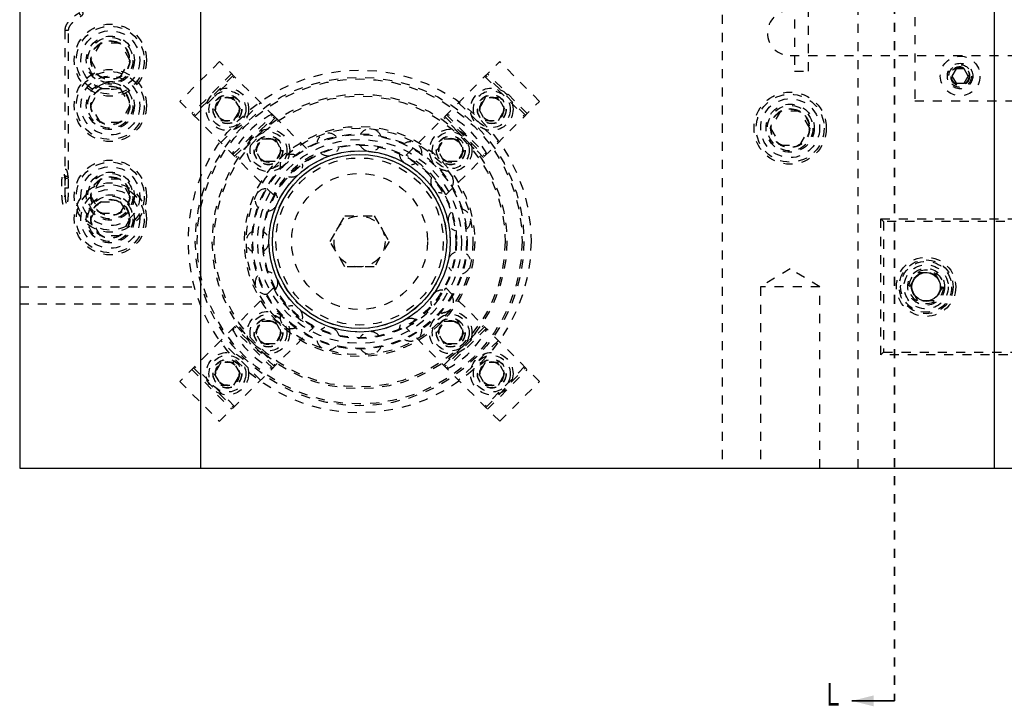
# Model space of a CAD drawing. Header units: inches. Extents: x 1772 to 2706, y -534 to -52.
# Tile 125 of 256: x 1873.63 to 1884.49, y -449.98 to -442.4. Entities that reach past the tile are written whole.
import ezdxf

# ---------------------------------------------------------------- set-up
doc = ezdxf.new("R2010")
doc.units = ezdxf.units.IN
doc.header["$LTSCALE"] = 0.5
doc.header["$MEASUREMENT"] = 0
doc.linetypes.add('HIDDEN', pattern=[0.225, 0.15, -0.075])
doc.linetypes.add('PHANTOM', pattern=[0.25, 0.125, -0.025, 0.025, -0.025, 0.025, -0.025])
doc.layers.add('SID-M-H', color=4, linetype='HIDDEN')
doc.layers.add('SID-M-S', color=105, linetype='Continuous')
doc.styles.add('SLDTEXTSTYLE0', font='TXT', dxfattribs={"width": 0.595745})

msp = doc.modelspace()

# ---------------------------------------------------------------- linework, layer by layer
at = {"color": 7, "linetype": 'PHANTOM', "lineweight": 35}
msp.add_line((1883.27841, -426.04018), (1883.27841, -449.91886), dxfattribs=at)
at = {"color": 7, "linetype": 'Continuous', "lineweight": 35}
msp.add_line((1883.27841, -449.91886), (1882.80841, -449.91886), dxfattribs=at)
msp.add_solid([(1882.80841, -449.91886), (1883.04841, -449.97886), (1883.04841, -449.85886)], dxfattribs=at)
at = {"layer": 'SID-M-H'}
for p, q in [((1881.37841, -428.35102), (1881.37841, -447.35102)), ((1882.87841, -447.35102), (1882.87841, -428.35102)), ((1882.17467, -442.20319), (1882.17467, -442.9721)), ((1882.33215, -442.9721), (1882.33215, -442.20319)), ((1883.50341, -442.17602), (1883.50341, -443.30102)), ((1874.12702, -442.51894), (1874.12702, -444.25844)), ((1874.12713, -442.51894), (1874.1679, -442.51894)), ((1874.16802, -444.25844), (1874.16802, -442.51894)), ((1874.52015, -442.66352), (1874.4119, -442.85102)), ((1874.73666, -442.66352), (1874.52015, -442.66352)), ((1874.84491, -442.85102), (1874.73666, -442.66352)), ((1874.4119, -442.85102), (1874.52015, -443.03852)), ((1874.73666, -443.03852), (1874.84491, -442.85102)), ((1882.12841, -442.80102), (1902.67841, -442.80102)), ((1875.83302, -442.86723), (1875.39462, -443.30564)), ((1876.43804, -443.47225), (1875.83302, -442.86723)), ((1877.89118, -443.89984), (1878.92379, -442.86723)), ((1879.36219, -443.30564), (1878.92379, -442.86723)), ((1882.17467, -442.9721), (1882.33215, -442.9721)), ((1883.95837, -442.94802), (1883.91334, -443.02602)), ((1884.04844, -442.94802), (1883.95837, -442.94802)), ((1884.09347, -443.02602), (1884.04844, -442.94802)), ((1874.52015, -443.03852), (1874.73666, -443.03852)), ((1875.96667, -443.00088), (1875.52826, -443.43928)), ((1875.98505, -443.01926), (1875.54665, -443.45767)), ((1875.55902, -443.47004), (1875.99743, -443.03164)), ((1878.75939, -443.03164), (1879.19779, -443.47004)), ((1879.21017, -443.45767), (1878.77176, -443.01926)), ((1879.22855, -443.43928), (1878.79015, -443.00088)), ((1883.91334, -443.02602), (1883.95837, -443.10402)), ((1884.04844, -443.10402), (1884.09347, -443.02602)), ((1874.4119, -443.35102), (1874.52015, -443.16352)), ((1874.52015, -443.16352), (1874.73666, -443.16352)), ((1874.73666, -443.16352), (1874.84491, -443.35102)), ((1883.95837, -443.10402), (1884.04844, -443.10402)), ((1875.84783, -443.26761), (1875.77566, -443.39261)), ((1875.99217, -443.26761), (1875.84783, -443.26761)), ((1876.06434, -443.39261), (1875.99217, -443.26761)), ((1878.76465, -443.26761), (1878.69248, -443.39261)), ((1878.90898, -443.26761), (1878.76465, -443.26761)), ((1878.98115, -443.39261), (1878.90898, -443.26761)), ((1874.52015, -443.53852), (1874.4119, -443.35102)), ((1874.84491, -443.35102), (1874.73666, -443.53852)), ((1875.39462, -443.30564), (1875.84761, -443.75863)), ((1875.77566, -443.39261), (1875.84783, -443.51761)), ((1875.84761, -443.75863), (1876.28601, -443.32022)), ((1875.99217, -443.51761), (1876.06434, -443.39261)), ((1878.32959, -444.33825), (1879.36219, -443.30564)), ((1878.4708, -443.32022), (1878.90921, -443.75863)), ((1878.69248, -443.39261), (1878.76465, -443.51761)), ((1878.90898, -443.51761), (1878.98115, -443.39261)), ((1883.50341, -443.30102), (1886.72841, -443.30102)), ((1875.98125, -443.89227), (1876.41965, -443.45386)), ((1875.99963, -443.91065), (1876.43804, -443.47225)), ((1876.45041, -443.48462), (1876.01201, -443.92303)), ((1876.43804, -443.47225), (1876.86563, -443.89984)), ((1878.74481, -443.92303), (1878.3064, -443.48462)), ((1878.31877, -443.47225), (1878.75718, -443.91065)), ((1878.33716, -443.45386), (1878.77556, -443.89227)), ((1882.02015, -443.41352), (1881.9119, -443.60102)), ((1882.23666, -443.41352), (1882.02015, -443.41352)), ((1882.34491, -443.60102), (1882.23666, -443.41352)), ((1874.73666, -443.53852), (1874.52015, -443.53852)), ((1875.84783, -443.51761), (1875.99217, -443.51761)), ((1878.76465, -443.51761), (1878.90898, -443.51761)), ((1881.9119, -443.60102), (1882.02015, -443.78852)), ((1882.23666, -443.78852), (1882.34491, -443.60102)), ((1876.22865, -443.8456), (1876.30082, -443.7206)), ((1876.30082, -443.7206), (1876.44515, -443.7206)), ((1876.44515, -443.7206), (1876.51732, -443.8456)), ((1878.23949, -443.8456), (1878.31166, -443.7206)), ((1878.31166, -443.7206), (1878.456, -443.7206)), ((1878.456, -443.7206), (1878.52817, -443.8456)), ((1876.42723, -444.33825), (1875.84761, -443.75863)), ((1882.02015, -443.78852), (1882.23666, -443.78852)), ((1876.30082, -443.9706), (1876.22865, -443.8456)), ((1876.51732, -443.8456), (1876.44515, -443.9706)), ((1878.31166, -443.9706), (1878.23949, -443.8456)), ((1878.52817, -443.8456), (1878.456, -443.9706)), ((1876.44515, -443.9706), (1876.30082, -443.9706)), ((1878.456, -443.9706), (1878.31166, -443.9706)), ((1874.12284, -444.14318), (1874.12502, -444.13822)), ((1874.12375, -444.14813), (1874.12284, -444.14318)), ((1874.12763, -444.15233), (1874.12375, -444.14813)), ((1874.12502, -444.13822), (1874.12998, -444.13402)), ((1874.13388, -444.15514), (1874.12763, -444.15233)), ((1874.12998, -444.13402), (1874.13696, -444.13122)), ((1874.14156, -444.15613), (1874.13388, -444.15514)), ((1874.13696, -444.13122), (1874.14489, -444.13023)), ((1874.14949, -444.15514), (1874.14156, -444.15613)), ((1874.14489, -444.13023), (1874.15256, -444.13122)), ((1874.15646, -444.15233), (1874.14949, -444.15514)), ((1874.15256, -444.13122), (1874.15882, -444.13402)), ((1874.16142, -444.14813), (1874.15646, -444.15233)), ((1874.15882, -444.13402), (1874.16269, -444.13822)), ((1874.16361, -444.14318), (1874.16142, -444.14813)), ((1874.16269, -444.13822), (1874.16361, -444.14318)), ((1874.52015, -444.16352), (1874.4119, -444.35102)), ((1874.73666, -444.16352), (1874.52015, -444.16352)), ((1874.84491, -444.35102), (1874.73666, -444.16352)), ((1874.12713, -444.25844), (1874.1679, -444.25844)), ((1874.4119, -444.35102), (1874.52015, -444.53852)), ((1874.73666, -444.53852), (1874.84491, -444.35102)), ((1874.4119, -444.60102), (1874.52015, -444.41352)), ((1874.52015, -444.41352), (1874.73666, -444.41352)), ((1874.73666, -444.41352), (1874.84491, -444.60102)), ((1874.52015, -444.78852), (1874.4119, -444.60102)), ((1874.52015, -444.53852), (1874.73666, -444.53852)), ((1874.84491, -444.60102), (1874.73666, -444.78852)), ((1877.05365, -444.85102), (1877.21603, -444.56977)), ((1877.21603, -444.56977), (1877.54079, -444.56977)), ((1877.54079, -444.56977), (1877.70317, -444.85102)), ((1883.12841, -444.60102), (1883.15841, -444.63102)), ((1883.12841, -444.60102), (1887.12841, -444.60102)), ((1883.12841, -446.10102), (1883.12841, -444.60102)), ((1887.09841, -444.63102), (1883.15841, -444.63102)), ((1883.15841, -444.63102), (1883.15841, -446.07102)), ((1874.73666, -444.78852), (1874.52015, -444.78852)), ((1877.21603, -445.13227), (1877.05365, -444.85102)), ((1877.70317, -444.85102), (1877.54079, -445.13227)), ((1877.54079, -445.13227), (1877.21603, -445.13227)), ((1882.12841, -445.15388), (1881.80031, -445.35102)), ((1882.45651, -445.35102), (1882.12841, -445.15388)), ((1883.44827, -445.35102), (1883.53834, -445.19502)), ((1883.53834, -445.19502), (1883.71847, -445.19502)), ((1883.71847, -445.19502), (1883.80854, -445.35102)), ((1873.62841, -445.35102), (1875.62841, -445.35102)), ((1882.45651, -445.35102), (1881.80031, -445.35102)), ((1881.80031, -445.35102), (1881.80031, -447.35102)), ((1882.45651, -447.35102), (1882.45651, -445.35102)), ((1883.53834, -445.50702), (1883.44827, -445.35102)), ((1883.80854, -445.35102), (1883.71847, -445.50702)), ((1876.42723, -445.36379), (1875.84761, -445.94342)), ((1878.32959, -445.36379), (1878.75718, -445.79139)), ((1873.62841, -445.53902), (1875.62841, -445.53902)), ((1883.71847, -445.50702), (1883.53834, -445.50702)), ((1876.43804, -446.2298), (1875.99963, -445.79139)), ((1876.01201, -445.77901), (1876.45041, -446.21742)), ((1876.22865, -445.85644), (1876.30082, -445.73144)), ((1876.30082, -445.73144), (1876.44515, -445.73144)), ((1876.44515, -445.73144), (1876.51732, -445.85644)), ((1878.23949, -445.85644), (1878.31166, -445.73144)), ((1878.3064, -446.21742), (1878.74481, -445.77901)), ((1878.31166, -445.73144), (1878.456, -445.73144)), ((1878.75718, -445.79139), (1878.31877, -446.2298)), ((1878.456, -445.73144), (1878.52817, -445.85644)), ((1879.36219, -446.3964), (1878.75718, -445.79139)), ((1875.83302, -446.83481), (1876.86563, -445.8022)), ((1876.41965, -446.24818), (1875.98125, -445.80977)), ((1876.30082, -445.98144), (1876.22865, -445.85644)), ((1876.51732, -445.85644), (1876.44515, -445.98144)), ((1878.92379, -446.83481), (1877.89118, -445.8022)), ((1878.31166, -445.98144), (1878.23949, -445.85644)), ((1878.77556, -445.80977), (1878.33716, -446.24818)), ((1878.52817, -445.85644), (1878.456, -445.98144)), ((1875.84761, -445.94342), (1875.39462, -446.3964)), ((1876.28601, -446.38182), (1875.84761, -445.94342)), ((1876.44515, -445.98144), (1876.30082, -445.98144)), ((1878.456, -445.98144), (1878.31166, -445.98144)), ((1878.90921, -445.94342), (1878.4708, -446.38182)), ((1883.12841, -446.10102), (1883.15841, -446.07102)), ((1887.12841, -446.10102), (1883.12841, -446.10102)), ((1883.15841, -446.07102), (1887.09841, -446.07102)), ((1875.84783, -446.18443), (1875.77566, -446.30943)), ((1875.99217, -446.18443), (1875.84783, -446.18443)), ((1876.06434, -446.30943), (1875.99217, -446.18443)), ((1878.76465, -446.18443), (1878.69248, -446.30943)), ((1878.90898, -446.18443), (1878.76465, -446.18443)), ((1878.98115, -446.30943), (1878.90898, -446.18443)), ((1875.52826, -446.26276), (1875.96667, -446.70117)), ((1875.54665, -446.24438), (1875.98505, -446.68278)), ((1875.99743, -446.67041), (1875.55902, -446.232)), ((1875.77566, -446.30943), (1875.84783, -446.43443)), ((1875.99217, -446.43443), (1876.06434, -446.30943)), ((1878.69248, -446.30943), (1878.76465, -446.43443)), ((1879.19779, -446.232), (1878.75939, -446.67041)), ((1878.77176, -446.68278), (1879.21017, -446.24438)), ((1878.79015, -446.70117), (1879.22855, -446.26276)), ((1878.90898, -446.43443), (1878.98115, -446.30943)), ((1875.39462, -446.3964), (1875.83302, -446.83481)), ((1875.84783, -446.43443), (1875.99217, -446.43443)), ((1878.76465, -446.43443), (1878.90898, -446.43443)), ((1878.92379, -446.83481), (1879.36219, -446.3964))]:
    msp.add_line(p, q, dxfattribs=at)
for centre, radius in [((1874.62841, -442.85102), 0.3985), ((1874.62841, -442.85102), 0.375), ((1874.62841, -442.85102), 0.325), ((1874.62841, -442.85102), 0.2655), ((1874.62841, -442.85102), 0.25), ((1874.62841, -442.85102), 0.21542), ((1874.62841, -442.85102), 0.21515), ((1874.62841, -442.85102), 0.21463), ((1874.62841, -442.85102), 0.21095), ((1884.00341, -443.02602), 0.2185), ((1874.62841, -443.35102), 0.3985), ((1877.37841, -444.85102), 1.8915), ((1884.00341, -443.02602), 0.1405), ((1884.00341, -443.02602), 0.125), ((1884.00341, -443.02602), 0.10497), ((1884.00341, -443.02602), 0.1047), ((1884.00341, -443.02602), 0.10418), ((1884.00341, -443.02602), 0.1005), ((1884.00341, -443.02602), 0.0975), ((1874.62841, -443.35102), 0.375), ((1874.62841, -443.35102), 0.325), ((1877.37841, -444.85102), 1.8125), ((1877.37841, -444.85102), 1.7925), ((1874.62841, -443.35102), 0.2655), ((1874.62841, -443.35102), 0.25), ((1874.62841, -443.35102), 0.21542), ((1874.62841, -443.35102), 0.21515), ((1874.62841, -443.35102), 0.21463), ((1874.62841, -443.35102), 0.21095), ((1875.92, -443.39261), 0.23438), ((1875.92, -443.39261), 0.20312), ((1878.83681, -443.39261), 0.23438), ((1878.83681, -443.39261), 0.20312), ((1877.37841, -444.85102), 1.625), ((1875.92, -443.39261), 0.1595), ((1875.92, -443.39261), 0.15625), ((1877.37841, -444.85102), 1.605), ((1875.92, -443.39261), 0.13297), ((1875.92, -443.39261), 0.1327), ((1875.92, -443.39261), 0.13218), ((1875.92, -443.39261), 0.1285), ((1878.83681, -443.39261), 0.1595), ((1878.83681, -443.39261), 0.15625), ((1878.83681, -443.39261), 0.13297), ((1878.83681, -443.39261), 0.1327), ((1878.83681, -443.39261), 0.13218), ((1878.83681, -443.39261), 0.1285), ((1882.12841, -443.60102), 0.3985), ((1882.12841, -443.60102), 0.375), ((1882.12841, -443.60102), 0.325), ((1882.12841, -443.60102), 0.2655), ((1882.12841, -443.60102), 0.25), ((1882.12841, -443.60102), 0.21542), ((1882.12841, -443.60102), 0.21515), ((1882.12841, -443.60102), 0.21463), ((1882.12841, -443.60102), 0.21095), ((1877.37841, -444.85102), 1.27), ((1877.37841, -444.85102), 1.25), ((1876.37299, -443.8456), 0.23438), ((1878.38383, -443.8456), 0.23438), ((1876.37299, -443.8456), 0.20313), ((1877.37841, -444.85102), 1.1875), ((1877.37841, -444.85102), 1.17963), ((1876.37299, -443.8456), 0.1595), ((1876.37299, -443.8456), 0.15625), ((1876.37299, -443.8456), 0.13297), ((1876.37299, -443.8456), 0.1327), ((1876.37299, -443.8456), 0.13218), ((1876.37299, -443.8456), 0.1285), ((1877.37841, -444.85102), 1.125), ((1878.38383, -443.8456), 0.20313), ((1878.38383, -443.8456), 0.1595), ((1878.38383, -443.8456), 0.15625), ((1878.38383, -443.8456), 0.13297), ((1878.38383, -443.8456), 0.1327), ((1878.38383, -443.8456), 0.13218), ((1878.38383, -443.8456), 0.1285), ((1877.37841, -444.85102), 1.07037), ((1877.37841, -444.85102), 1.0625), ((1877.37841, -444.85102), 0.9994), ((1877.37841, -444.85102), 0.96165), ((1877.37841, -444.85102), 0.92288), ((1874.62841, -444.35102), 0.3985), ((1874.62841, -444.35102), 0.375), ((1874.62841, -444.35102), 0.325), ((1874.62841, -444.35102), 0.2655), ((1874.62841, -444.35102), 0.25), ((1874.62841, -444.35102), 0.21542), ((1874.62841, -444.35102), 0.21515), ((1874.62841, -444.35102), 0.21463), ((1874.62841, -444.35102), 0.21095), ((1877.37841, -444.85102), 0.75), ((1874.62841, -444.60102), 0.3985), ((1874.62841, -444.60102), 0.375), ((1874.62841, -444.60102), 0.325), ((1874.62841, -444.60102), 0.2655), ((1874.62841, -444.60102), 0.25), ((1874.62841, -444.60102), 0.21542), ((1874.62841, -444.60102), 0.21515), ((1874.62841, -444.60102), 0.21463), ((1874.62841, -444.60102), 0.21095), ((1877.37841, -444.85102), 0.28125), ((1883.62841, -445.35102), 0.3269), ((1883.62841, -445.35102), 0.2969), ((1883.62841, -445.35102), 0.28125), ((1883.62841, -445.35102), 0.24375), ((1883.62841, -445.35102), 0.203), ((1883.62841, -445.35102), 0.1875), ((1883.62841, -445.35102), 0.16072), ((1883.62841, -445.35102), 0.16045), ((1883.62841, -445.35102), 0.15993), ((1876.37299, -445.85644), 0.23438), ((1876.37299, -445.85644), 0.20313), ((1878.38383, -445.85644), 0.23438), ((1878.38383, -445.85644), 0.20313), ((1876.37299, -445.85644), 0.1595), ((1876.37299, -445.85644), 0.15625), ((1876.37299, -445.85644), 0.13297), ((1876.37299, -445.85644), 0.1327), ((1876.37299, -445.85644), 0.13218), ((1876.37299, -445.85644), 0.1285), ((1878.38383, -445.85644), 0.1595), ((1878.38383, -445.85644), 0.15625), ((1878.38383, -445.85644), 0.13297), ((1878.38383, -445.85644), 0.1327), ((1878.38383, -445.85644), 0.13218), ((1878.38383, -445.85644), 0.1285), ((1875.92, -446.30943), 0.23438), ((1875.92, -446.30943), 0.20312), ((1878.83681, -446.30943), 0.23438), ((1878.83681, -446.30943), 0.20312), ((1875.92, -446.30943), 0.1595), ((1875.92, -446.30943), 0.15625), ((1875.92, -446.30943), 0.13297), ((1875.92, -446.30943), 0.1327), ((1875.92, -446.30943), 0.13218), ((1875.92, -446.30943), 0.1285), ((1878.83681, -446.30943), 0.1595), ((1878.83681, -446.30943), 0.15625), ((1878.83681, -446.30943), 0.13297), ((1878.83681, -446.30943), 0.1327), ((1878.83681, -446.30943), 0.13218), ((1878.83681, -446.30943), 0.1285)]:
    msp.add_circle(centre, radius, dxfattribs=at)
for centre, radius, start, end in [((1882.12841, -442.55102), 0.25, 90, 270), ((1876.88874, -444.36135), 1.031, 117.501613, 152.498387), ((1877.86808, -444.36135), 1.031, 27.501613, 62.498387), ((1877.496, -443.73218), 0.125, 21.558851, 146.690525), ((1877.03076, -443.78108), 0.125, 45.544053, 170.694737), ((1877.03076, -443.78108), 0.125, 230.984489, 345.171317), ((1877.496, -443.73218), 0.125, 207.00596, 321.170025), ((1877.94091, -443.87674), 0.125, 357.570897, 122.687837), ((1877.34172, -444.81434), 1.031, 117.501613, 152.498387), ((1876.62563, -444.01498), 0.125, 69.526167, 194.700135), ((1877.94091, -443.87674), 0.125, 183.024101, 297.170839), ((1877.41509, -444.81434), 1.031, 27.501613, 62.498387), ((1876.62563, -444.01498), 0.125, 255.157204, 9.17438), ((1878.28855, -444.18976), 0.125, 159.039248, 270), ((1878.28855, -444.18976), 0.125, 333.580532, 98.687012), ((1876.35067, -444.39344), 0.125, 93.706535, 218.706378), ((1876.35067, -444.39344), 0.125, 279.100808, 33.178877), ((1878.47882, -444.61712), 0.125, 135.05174, 249.227922), ((1878.47882, -444.61712), 0.125, 309.588093, 74.688682), ((1876.25341, -444.85102), 0.125, 117.685543, 242.713125), ((1876.25341, -444.85102), 0.125, 303.096885, 57.184472), ((1878.47882, -445.08492), 0.125, 111.061914, 225.225806), ((1878.47882, -445.08492), 0.125, 285.593922, 50.68904), ((1876.35067, -445.3086), 0.125, 141.667962, 270), ((1876.35067, -445.3086), 0.125, 327.093379, 81.190824), ((1877.34172, -444.88771), 1.031, 207.501613, 242.498387), ((1877.41509, -444.88771), 1.031, 297.501613, 332.498387), ((1878.28855, -445.51228), 0.125, 87.070111, 201.222057), ((1878.28855, -445.51228), 0.125, 261.608784, 26.696922), ((1876.62563, -445.68706), 0.125, 351.089948, 105.197596), ((1876.62563, -445.68706), 0.125, 165.653451, 290.739792), ((1877.03076, -445.92096), 0.125, 15.086247, 129.204447), ((1877.94091, -445.8253), 0.125, 63.076671, 177.217019), ((1876.88874, -445.34069), 1.031, 207.501613, 242.498387), ((1877.496, -445.96986), 0.125, 39.081936, 153.211035), ((1877.94091, -445.8253), 0.125, 237.624916, 2.708045), ((1877.86808, -445.34069), 1.031, 297.501613, 332.498387), ((1877.03076, -445.92096), 0.125, 189.641668, 314.732632), ((1877.496, -445.96986), 0.125, 213.632271, 338.722177)]:
    msp.add_arc(centre, radius, start, end, dxfattribs=at)
for points, knots in [([(1874.16801, -442.51894), (1874.16858, -442.51236), (1874.1697, -442.49945), (1874.17872, -442.47749), (1874.19515, -442.45302), (1874.22245, -442.42498), (1874.25867, -442.39617), (1874.2899, -442.37622), (1874.31663, -442.35829), (1874.32746, -442.34373), (1874.32881, -442.33252), (1874.32726, -442.32607), (1874.32351, -442.3204), (1874.31857, -442.31806), (1874.31616, -442.31691)], [0, 0, 0, 0, 0.0562046, 0.1102306, 0.20604629, 0.32541861, 0.49745807, 0.68525175, 0.78293394, 0.87075846, 0.89944821, 0.93174412, 0.96660256, 1, 1, 1, 1]), ([(1874.30365, -442.35596), (1874.301, -442.35472), (1874.29601, -442.3524), (1874.29126, -442.3457), (1874.28934, -442.33955), (1874.28897, -442.33386), (1874.28968, -442.32994), (1874.28874, -442.32811), (1874.27959, -442.33406), (1874.25964, -442.34657), (1874.23146, -442.36585), (1874.19687, -442.39266), (1874.16241, -442.42764), (1874.14048, -442.46207), (1874.12905, -442.49158), (1874.12772, -442.50946), (1874.12702, -442.51894)], [0, 0, 0, 0, 0.02860635, 0.05372244, 0.07489745, 0.09276705, 0.12077773, 0.14154995, 0.22736371, 0.33790132, 0.43117915, 0.58212251, 0.74401818, 0.85761017, 0.92447878, 1, 1, 1, 1]), ([(1874.16365, -444.14144), (1874.16306, -444.13507), (1874.16133, -444.11629), (1874.15747, -444.09102), (1874.15323, -444.07488), (1874.14666, -444.06285), (1874.13572, -444.0556), (1874.12386, -444.05496), (1874.11449, -444.0595), (1874.10852, -444.06595), (1874.10416, -444.07423), (1874.10023, -444.08723), (1874.09601, -444.11135), (1874.09236, -444.14767), (1874.08986, -444.19165), (1874.08868, -444.23936), (1874.08882, -444.28814), (1874.09029, -444.33494), (1874.09299, -444.3768), (1874.09681, -444.41123), (1874.10106, -444.43316), (1874.10537, -444.44555), (1874.11106, -444.45478), (1874.12152, -444.4614), (1874.13334, -444.46182), (1874.14257, -444.45717), (1874.14845, -444.45069), (1874.15279, -444.4423), (1874.15671, -444.42907), (1874.16092, -444.4046), (1874.16454, -444.36809), (1874.16699, -444.324), (1874.16793, -444.28626), (1874.168, -444.26429), (1874.16802, -444.25844)], [0, 0, 0, 0, 0.023419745, 0.069026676, 0.116453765, 0.139799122, 0.154066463, 0.167611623, 0.18043799, 0.192874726, 0.210125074, 0.242079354, 0.286681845, 0.333786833, 0.379128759, 0.424027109, 0.468802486, 0.513586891, 0.558470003, 0.603653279, 0.649737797, 0.678742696, 0.698821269, 0.713030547, 0.726556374, 0.739303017, 0.751796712, 0.769366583, 0.801957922, 0.846483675, 0.893482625, 0.938803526, 0.983695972, 1, 1, 1, 1]), ([(1874.12702, -444.25844), (1874.12698, -444.26661), (1874.12688, -444.29045), (1874.12573, -444.32897), (1874.12326, -444.3697), (1874.11994, -444.40112), (1874.11653, -444.42037), (1874.1141, -444.4281), (1874.11369, -444.42809), (1874.11709, -444.42365), (1874.12613, -444.41952), (1874.1364, -444.42144), (1874.14168, -444.42595), (1874.14307, -444.42827), (1874.14255, -444.42751), (1874.14043, -444.42074), (1874.13735, -444.40419), (1874.13413, -444.37613), (1874.13151, -444.33814), (1874.12994, -444.29363), (1874.12962, -444.24627), (1874.1306, -444.19966), (1874.1328, -444.15724), (1874.13602, -444.12222), (1874.13959, -444.09943), (1874.14239, -444.08954), (1874.14324, -444.08837), (1874.14085, -444.09215), (1874.13271, -444.09697), (1874.12195, -444.0962), (1874.11567, -444.09157), (1874.11383, -444.08881), (1874.11405, -444.08892), (1874.11593, -444.09434), (1874.11888, -444.10896), (1874.12129, -444.12799), (1874.12252, -444.14177), (1874.1228, -444.14492)], [0, 0, 0, 0, 0.02401629, 0.06999961, 0.11595249, 0.16155132, 0.20134556, 0.23163316, 0.24947275, 0.26334085, 0.27687866, 0.29150682, 0.3038134, 0.31548471, 0.33103542, 0.35690885, 0.39302673, 0.43530082, 0.48014835, 0.52586424, 0.57187393, 0.61795986, 0.66396275, 0.70968961, 0.75468206, 0.78737733, 0.8063778, 0.82084248, 0.83420831, 0.8492096, 0.86190795, 0.8734435, 0.88791353, 0.91150984, 0.94623181, 0.98771319, 1, 1, 1, 1])]:
    msp.add_open_spline(points, degree=3, knots=knots, dxfattribs=at)
at = {"layer": 'SID-M-S'}
for p, q in [((1873.62841, -428.35102), (1873.62841, -447.35102)), ((1875.62841, -447.35102), (1875.62841, -428.35102)), ((1884.37841, -428.35102), (1884.37841, -447.35102)), ((1873.62841, -447.35102), (1919.12841, -447.35102))]:
    msp.add_line(p, q, dxfattribs=at)
for centre, radius in [((1877.37841, -444.85102), 1), ((1877.37841, -444.85102), 0.96063), ((1883.62841, -445.35102), 0.15625)]:
    msp.add_circle(centre, radius, dxfattribs=at)

# ---------------------------------------------------------------- texts
at = {"color": 7, "style": 'SLDTEXTSTYLE0', "width": 0.75}
msp.add_text('L', height=0.25, dxfattribs=at).set_placement((1882.53238, -449.96999))

doc.saveas('drawing.dxf')
